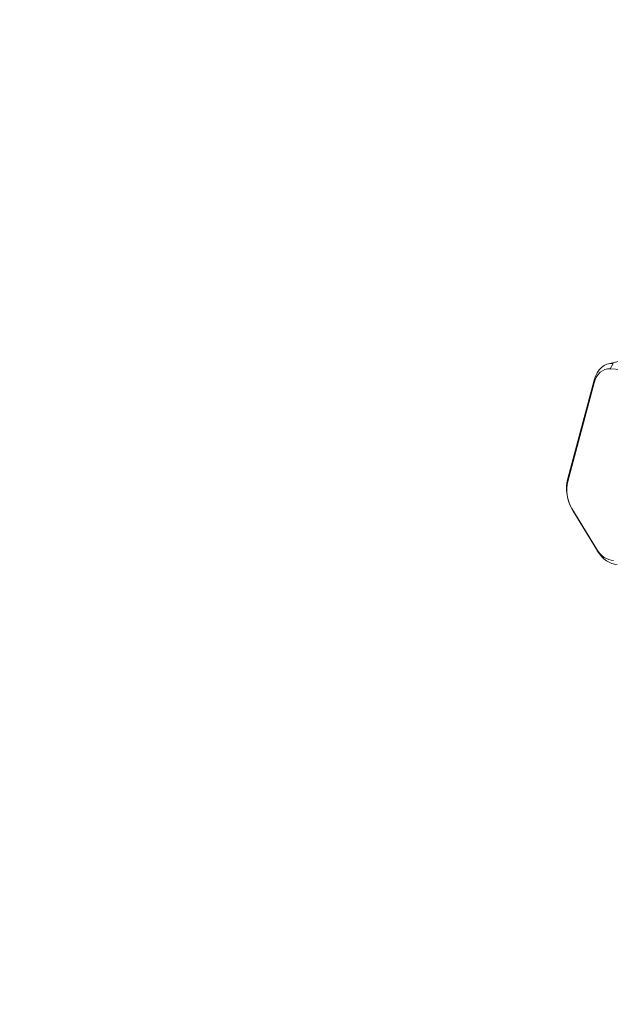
# Model space of a CAD drawing. Extents: x 5477758 to 5478338, y 5918296 to 5918502.
# Tile 88 of 138: x 5477950.623 to 5477950.998, y 5918462.784 to 5918463.41. Entities that reach past the tile are written whole.
import ezdxf

# ---------------------------------------------------------------- set-up
doc = ezdxf.new("R2010")
doc.units = 0
doc.layers.get('0').update_dxf_attribs({"linetype": 'CONTINUOUS', "lineweight": 13})
doc.layers.add('0_PROJEKTOWANE ZABAWKI', color=7, linetype='CONTINUOUS', lineweight=0)
doc.layers.add('0_WSPÓŁRZĘDNE_ODNOŚNIKI', color=6, linetype='CONTINUOUS', lineweight=15)
doc.styles.add('pktkecm$0$STANDARD', font='romans')
doc.dimstyles.new('pktkecm$0$ODNOŚNIKI', dxfattribs={"dimtxt": 17.5, "dimasz": 6, "dimexe": 7, "dimexo": 7, "dimgap": 7, "dimtad": 1, "dimtoh": 1, "dimdec": 0, "dimzin": 0, "dimdsep": 46, "dimtxsty": 'pktkecm$0$STANDARD', "dimblk": 'pktkecm$0$_Dot', "dimcen": 8, "dimdle": 7, "dimclrt": 2, "dimadec": 0, "dimazin": 0, "dimtfac": 1, "dimtdec": 0, "dimtofl": 0, "dimtmove": 0, "dimatfit": 3, "dimldrblk": 'pktkecm$0$_DotBlank', "dimfxl": 0, "dimtolj": 1, "dimtzin": 0, "dimarcsym": 0})

# ---------------------------------------------------------------- blocks, each defined once
blk = doc.blocks.new('zw$CEC1')
for p, q in [((1041.297, -734.182), (1059.792, -672.654)), ((1040.96, -734.219), (1040.96, -733.229)), ((1041.297, -734.182), (1041.003, -733.925)), ((1041.937, -735.392), (1041.756, -735.349)), ((1041.756, -735.349), (1047.482, -738.4)), ((1047.663, -738.443), (1041.937, -735.392)), ((1052.27, -737.627), (1049.404, -738.572)), ((1049.531, -738.552), (1052.397, -737.607)), ((1052.27, -737.627), (1052.397, -737.607)), ((1047.663, -738.443), (1047.482, -738.4)), ((1049.404, -738.572), (1049.531, -738.552))]:
    blk.add_line(p, q)
for centre, major_axis, start_param, end_param in [((1042.96, -734.219), (-2, 0), 6.073746, 7.20821), ((1042.96, -734.432), (-1.7, 0), 6.073746, 7.20821), ((1051.551, -736.326), (2, 0), 5.148721, 6.108652), ((1051.551, -736.538), (1.7, 0), 5.148721, 6.108652), ((1048.686, -737.271), (2, 0), 4.066617, 5.148721), ((1048.686, -737.483), (-1.7, 0), 0.925025, 2.007129)]:
    blk.add_ellipse(centre, major_axis=major_axis, ratio=0.707107, start_param=start_param, end_param=end_param)
blk = doc.blocks.new('pktkecm$0$_Dot')
at = {"color": 0, "linetype": 'ByBlock', "lineweight": -2}
blk.add_line((-0.5, 0), (-1, 0), dxfattribs=at)
at = {"color": 0, "linetype": 'ByBlock', "const_width": 0.5}
blk.add_lwpolyline([(-0.25, 0, 1), (0.25, 0, 1)], format="xyb", close=True, dxfattribs=at)
blk = doc.blocks.new('pktkecm$0$_DotBlank')
at = {"color": 0, "linetype": 'ByBlock', "lineweight": -2}
blk.add_line((-0.5, 0), (-1, 0), dxfattribs=at)
blk.add_circle((0, 0), 0.5, dxfattribs=at)

msp = doc.modelspace()

# ---------------------------------------------------------------- block references
at = {"layer": '0_PROJEKTOWANE ZABAWKI', "xscale": 0.009981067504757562, "yscale": 0.009981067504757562, "zscale": 0.009981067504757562, "rotation": 283.0720937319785}
msp.add_blockref('zw$CEC1', (5477955.78541, 5918474.9692), dxfattribs=at)

# ---------------------------------------------------------------- leaders
at = {"layer": '0_WSPÓŁRZĘDNE_ODNOŚNIKI', "lineweight": -3}
for points in [[(5477951.20952, 5918477.10182), (5477951.85097, 5918462.56448)], [(5477950.19067, 5918470.78915), (5477950.83212, 5918456.25182)]]:
    msp.add_leader(points, dimstyle='pktkecm$0$ODNOŚNIKI', override={"dimasz": 2.8}, dxfattribs=at)

doc.saveas('drawing.dxf')
